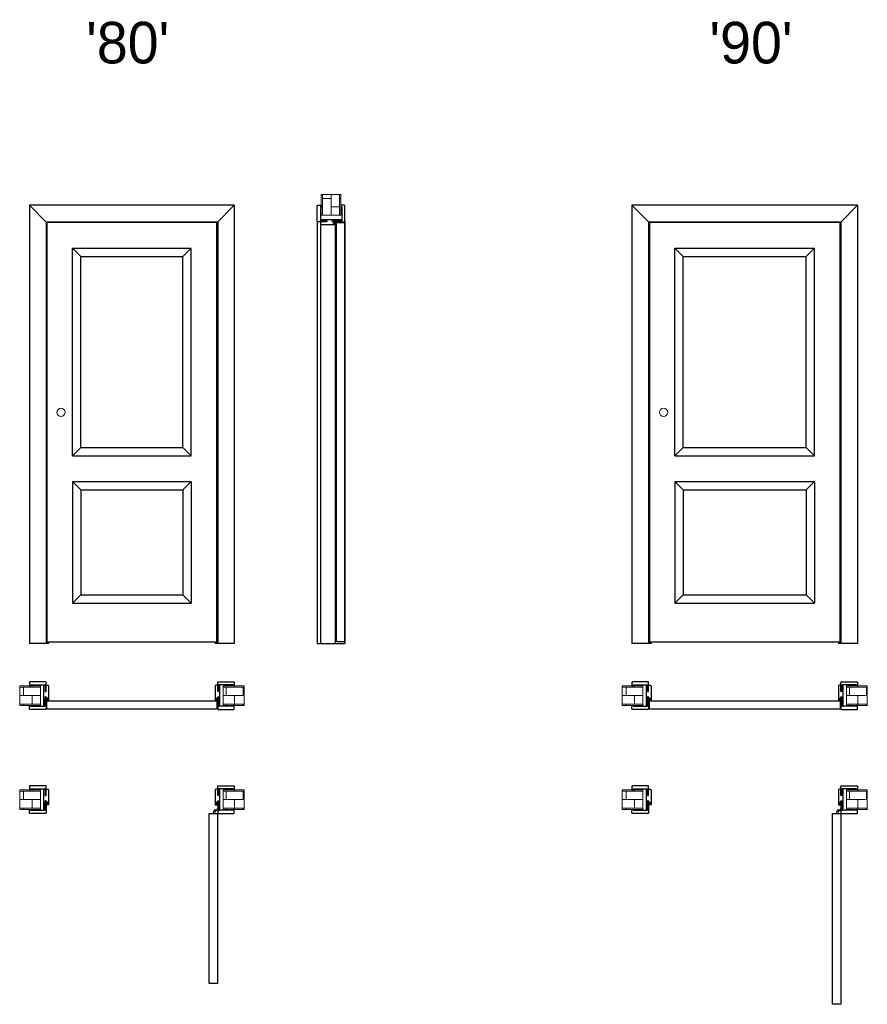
# Model space of a CAD drawing. Header units: millimetres. Extents: x -7516 to 7025, y -7461 to 3001.
# Tile 6 of 7: x -540 to 3540, y -1735 to 3001. Entities that reach past the tile are written whole.
import ezdxf

# ---------------------------------------------------------------- set-up
doc = ezdxf.new("R2010")
doc.units = ezdxf.units.MM
doc.header["$LTSCALE"] = 0.5
for name, color, linetype, lineweight in [('cienka', 7, 'Continuous', 13), ('główna', 7, 'Continuous', 25), ('wymiary', 7, 'Continuous', 13)]:
    doc.layers.add(name, color=color, linetype=linetype, lineweight=lineweight)
doc.styles.get("Standard").update_dxf_attribs({"font": 'arial.ttf'})
pattern_1 = [(0, (-440, -250.7), (0, 40.64), []), (90, (-440, -250.7), (-40.64, 40.64), [40.64, -40.64])]
pattern_2 = [(0, (-440, -750.7), (0, 40.64), []), (90, (-440, -750.7), (-40.64, 40.64), [40.64, -40.64])]

msp = doc.modelspace()

# ---------------------------------------------------------------- hatches: boundary and pattern name
at = {"layer": 'cienka'}
h = msp.add_hatch(dxfattribs=at)
h.set_pattern_fill('AR-B816', color=256, scale=0.2, angle=90)
h.set_pattern_definition([(90, (958.7, 2060), (-40.64, 2e-15), []), (180, (958.7, 2060), (-40.64, -40.64), [40.64, -40.64])])
h.paths.add_polyline_path([(1006.2, 2160), (1006.2, 2060), (911.2, 2060), (911.2, 2160)])
h = msp.add_hatch(color=256, dxfattribs=at)
h.dxf.hatch_style = 1
h.paths.add_polyline_path([(978.4, 2021.6), (978.4, 2020.6, 0.325014), (978.6, 2020.3), (979, 2020.1), (979, 2016), (983, 2016), (983, 2017.9, -0.165166), (983.7, 2019.2, 0.233182), (984.2, 2020), (984.2, 2027.5, 0.867797), (983.5, 2027.6), (981.7, 2022.4, -0.774953), (981.1, 2022.4), (979.9, 2026.8, -0.423904), (980.7, 2027.6, 0.979906), (980.7, 2028), (980.4, 2028, 0.157892), (980, 2027.9, -0.126306), (979, 2027.5), (979, 2024), (973.2, 2024, 0.414377), (972.5, 2023.3, 0.073964), (972.5, 2023, 0.160171), (975.4, 2020.2), (975.9, 2020.7, -0.189326), (973.5, 2022.9, -1.179661), (973.8, 2023), (973.8, 2022.9), (974.4, 2022.7, -0.09385), (977.3, 2020.2), (977.7, 2020.5, -0.092298), (976.5, 2022, -0.624355), (976.8, 2022.3), (978, 2022.1, -0.359392)])
h.paths.add_polyline_path([(979.9, 2023.6), (979.4, 2026.3), (980.6, 2022.2, 0.775078), (982.3, 2022.2), (983.1, 2024.4, 0.065722), (983.6, 2026.5, -1.252378), (983.9, 2026.4, 0.127045), (983.5, 2025), (983.5, 2020, -0.177048), (983.4, 2019.6, 0.075328), (982.5, 2018.6, -0.688866), (982.1, 2018.5, 0.132303), (981.8, 2019), (979.9, 2020.9)], flags=16)
h.paths.add_polyline_path([(979.9, 2020.1), (982.2, 2017.8), (982.2, 2016.8), (979.9, 2016.8)], flags=16)
h = msp.add_hatch(dxfattribs=at)
h.set_pattern_fill('AR-B816', color=256, scale=0.2)
h.set_pattern_definition(pattern_1)
h.paths.add_polyline_path([(-540, -298.2), (-440, -298.2), (-440, -203.2), (-540, -203.2)])
h = msp.add_hatch(dxfattribs=at)
h.set_pattern_fill('AR-B816', color=256, scale=0.2)
h.set_pattern_definition(pattern_1)
h.paths.add_polyline_path([(540, -298.2), (440, -298.2), (440, -203.2), (540, -203.2)])
h = msp.add_hatch(dxfattribs=at)
h.set_pattern_fill('AR-B816', color=256, scale=0.2)
h.set_pattern_definition([(0, (2460, -250.7), (0, 40.64), []), (90, (2460, -250.7), (-40.64, 40.64), [40.64, -40.64])])
h.paths.add_polyline_path([(2360, -298.2), (2460, -298.2), (2460, -203.2), (2360, -203.2)])
h = msp.add_hatch(dxfattribs=at)
h.set_pattern_fill('AR-B816', color=256, scale=0.2)
h.set_pattern_definition([(0, (2560, -250.7), (0, 40.64), []), (90, (2560, -250.7), (-40.64, 40.64), [40.64, -40.64])])
h.paths.add_polyline_path([(3540, -298.2), (3440, -298.2), (3440, -203.2), (3540, -203.2)])
h = msp.add_hatch(color=256, dxfattribs=at)
h.dxf.hatch_style = 1
h.paths.add_polyline_path([(-407.3, -268.8), (-407.1, -270, 1.393865), (-405.8, -270.5, -0.60272), (-405.3, -270.6), (-405.1, -271), (-401, -271), (-401, -275), (-402.9, -275, 0.165166), (-404.2, -275.7, -0.233182), (-405, -276.2), (-412.5, -276.2, -0.83504), (-412.6, -275.5), (-407.3, -273.7, 0.745218), (-407.4, -273.1), (-411.8, -271.9, 0.419418), (-412.6, -272.7, -1.009485), (-413, -272.7), (-413, -272.2, 0.150738), (-412.5, -271), (-409, -271), (-409, -265.3, -0.630775), (-407.8, -264.6, -0.151937), (-405.2, -267.4), (-405.7, -267.9, 0.188799), (-407.9, -265.5), (-407.7, -266.4, 0.09385), (-405.2, -269.3), (-405.5, -269.7, 0.092299), (-407, -268.5, 0.624925)])
h.paths.add_polyline_path([(-405.9, -271.9), (-404, -273.8, 0.112212), (-403.6, -274.1, -0.864372), (-403.6, -274.5, 0.067165), (-404.5, -275.3, -0.238784), (-405, -275.5), (-410, -275.5, 0.127045), (-411.4, -275.9, -1.252378), (-411.5, -275.6, 0.07005), (-409.3, -275.1), (-407.1, -274.3, 0.808837), (-407.4, -272.6), (-407.6, -272.5), (-411.2, -271.4), (-408.6, -271.9)], flags=16)
h.paths.add_polyline_path([(-405.1, -271.9), (-401.8, -271.9), (-401.8, -274.2), (-402.8, -274.2)], flags=16)
h = msp.add_hatch(color=256, dxfattribs=at)
h.dxf.hatch_style = 1
h.paths.add_polyline_path([(406.6, -270.4), (405.5, -270.4, 0.325014), (405.3, -270.6), (405.1, -271), (401, -271), (401, -275), (402.9, -275, -0.165166), (404.2, -275.7, 0.233182), (405, -276.2), (412.5, -276.2, 0.867797), (412.6, -275.5), (407.4, -273.7, -0.733325), (407.3, -273.2), (411.8, -271.9, -0.423904), (412.6, -272.7, 0.979906), (413, -272.7), (413, -272.4, 0.157892), (412.9, -272, -0.126306), (412.5, -271), (409, -271), (409, -265.2, 0.414377), (408.2, -264.5, 0.073964), (408, -264.5, 0.160171), (405.2, -267.4), (405.7, -267.9, -0.189326), (407.9, -265.5, -1.179661), (408, -265.8), (407.9, -265.8), (407.7, -266.4, -0.09385), (405.2, -269.3), (405.5, -269.7, -0.092298), (407, -268.5, -0.624355), (407.3, -268.8), (407.1, -270, -0.359392)])
h.paths.add_polyline_path([(408.6, -271.9), (411.2, -271.4), (407.2, -272.6, 0.775078), (407.2, -274.3), (409.4, -275.1, 0.065722), (411.5, -275.6, -1.252378), (411.4, -275.9, 0.127045), (410, -275.5), (405, -275.5, -0.177048), (404.6, -275.4, 0.075328), (403.6, -274.5, -0.688866), (403.5, -274.1, 0.132303), (404, -273.8), (405.9, -271.9)], flags=16)
h.paths.add_polyline_path([(405.1, -271.9), (402.8, -274.2), (401.8, -274.2), (401.8, -271.9)], flags=16)
h = msp.add_hatch(color=256, dxfattribs=at)
h.dxf.hatch_style = 1
h.paths.add_polyline_path([(2492.7, -268.8), (2492.9, -270, 1.393865), (2494.2, -270.5, -0.60272), (2494.7, -270.6), (2494.9, -271), (2499, -271), (2499, -275), (2497.1, -275, 0.165166), (2495.8, -275.7, -0.233182), (2495, -276.2), (2487.5, -276.2, -0.83504), (2487.4, -275.5), (2492.7, -273.7, 0.745218), (2492.6, -273.1), (2488.2, -271.9, 0.419418), (2487.4, -272.7, -1.009485), (2487, -272.7), (2487, -272.2, 0.150738), (2487.5, -271), (2491, -271), (2491, -265.3, -0.630775), (2492.2, -264.6, -0.151937), (2494.8, -267.4), (2494.3, -267.9, 0.188799), (2492.1, -265.5), (2492.3, -266.4, 0.09385), (2494.8, -269.3), (2494.5, -269.7, 0.092299), (2493, -268.5, 0.624925)])
h.paths.add_polyline_path([(2494.1, -271.9), (2496, -273.8, 0.112212), (2496.4, -274.1, -0.864372), (2496.4, -274.5, 0.067165), (2495.5, -275.3, -0.238784), (2495, -275.5), (2490, -275.5, 0.127045), (2488.6, -275.9, -1.252378), (2488.5, -275.6, 0.07005), (2490.7, -275.1), (2492.9, -274.3, 0.808837), (2492.6, -272.6), (2492.4, -272.5), (2488.8, -271.4), (2491.4, -271.9)], flags=16)
h.paths.add_polyline_path([(2494.9, -271.9), (2498.2, -271.9), (2498.2, -274.2), (2497.2, -274.2)], flags=16)
h = msp.add_hatch(color=256, dxfattribs=at)
h.dxf.hatch_style = 1
h.paths.add_polyline_path([(3406.6, -270.4), (3405.5, -270.4, 0.325014), (3405.3, -270.6), (3405.1, -271), (3401, -271), (3401, -275), (3402.9, -275, -0.165166), (3404.2, -275.7, 0.233182), (3405, -276.2), (3412.5, -276.2, 0.867797), (3412.6, -275.5), (3407.4, -273.7, -0.733325), (3407.3, -273.2), (3411.8, -271.9, -0.423904), (3412.6, -272.7, 0.979906), (3413, -272.7), (3413, -272.4, 0.157892), (3412.9, -272, -0.126306), (3412.5, -271), (3409, -271), (3409, -265.2, 0.414377), (3408.2, -264.5, 0.073964), (3408, -264.5, 0.160171), (3405.2, -267.4), (3405.7, -267.9, -0.189326), (3407.9, -265.5, -1.179661), (3408, -265.8), (3407.9, -265.8), (3407.7, -266.4, -0.09385), (3405.2, -269.3), (3405.5, -269.7, -0.092298), (3407, -268.5, -0.624355), (3407.3, -268.8), (3407.1, -270, -0.359392)])
h.paths.add_polyline_path([(3408.6, -271.9), (3411.2, -271.4), (3407.2, -272.6, 0.775078), (3407.2, -274.3), (3409.4, -275.1, 0.065722), (3411.5, -275.6, -1.252378), (3411.4, -275.9, 0.127045), (3410, -275.5), (3405, -275.5, -0.177048), (3404.6, -275.4, 0.075328), (3403.6, -274.5, -0.688866), (3403.5, -274.1, 0.132303), (3404, -273.8), (3405.9, -271.9)], flags=16)
h.paths.add_polyline_path([(3405.1, -271.9), (3402.8, -274.2), (3401.8, -274.2), (3401.8, -271.9)], flags=16)
h = msp.add_hatch(dxfattribs=at)
h.set_pattern_fill('AR-B816', color=256, scale=0.2)
h.set_pattern_definition(pattern_2)
h.paths.add_polyline_path([(-540, -798.2), (-440, -798.2), (-440, -703.2), (-540, -703.2)])
h = msp.add_hatch(dxfattribs=at)
h.set_pattern_fill('AR-B816', color=256, scale=0.2)
h.set_pattern_definition(pattern_2)
h.paths.add_polyline_path([(540, -798.2), (440, -798.2), (440, -703.2), (540, -703.2)])
h = msp.add_hatch(dxfattribs=at)
h.set_pattern_fill('AR-B816', color=256, scale=0.2)
h.set_pattern_definition([(0, (2460, -750.7), (0, 40.64), []), (90, (2460, -750.7), (-40.64, 40.64), [40.64, -40.64])])
h.paths.add_polyline_path([(2360, -798.2), (2460, -798.2), (2460, -703.2), (2360, -703.2)])
h = msp.add_hatch(dxfattribs=at)
h.set_pattern_fill('AR-B816', color=256, scale=0.2)
h.set_pattern_definition([(0, (2560, -750.7), (0, 40.64), []), (90, (2560, -750.7), (-40.64, 40.64), [40.64, -40.64])])
h.paths.add_polyline_path([(3540, -798.2), (3440, -798.2), (3440, -703.2), (3540, -703.2)])
h = msp.add_hatch(color=256, dxfattribs=at)
h.dxf.hatch_style = 1
h.paths.add_polyline_path([(-407.3, -768.8), (-407.1, -770, 1.393865), (-405.8, -770.5, -0.60272), (-405.3, -770.6), (-405.1, -771), (-401, -771), (-401, -775), (-402.9, -775, 0.165166), (-404.2, -775.7, -0.233182), (-405, -776.2), (-412.5, -776.2, -0.83504), (-412.6, -775.5), (-407.3, -773.7, 0.745218), (-407.4, -773.1), (-411.8, -771.9, 0.419418), (-412.6, -772.7, -1.009485), (-413, -772.7), (-413, -772.2, 0.150738), (-412.5, -771), (-409, -771), (-409, -765.3, -0.630775), (-407.8, -764.6, -0.151937), (-405.2, -767.4), (-405.7, -767.9, 0.188799), (-407.9, -765.5), (-407.7, -766.4, 0.09385), (-405.2, -769.3), (-405.5, -769.7, 0.092299), (-407, -768.5, 0.624925)])
h.paths.add_polyline_path([(-405.9, -771.9), (-404, -773.8, 0.112212), (-403.6, -774.1, -0.864372), (-403.6, -774.5, 0.067165), (-404.5, -775.3, -0.238784), (-405, -775.5), (-410, -775.5, 0.127045), (-411.4, -775.9, -1.252378), (-411.5, -775.6, 0.07005), (-409.3, -775.1), (-407.1, -774.3, 0.808837), (-407.4, -772.6), (-407.6, -772.5), (-411.2, -771.4), (-408.6, -771.9)], flags=16)
h.paths.add_polyline_path([(-405.1, -771.9), (-401.8, -771.9), (-401.8, -774.2), (-402.8, -774.2)], flags=16)
h = msp.add_hatch(color=256, dxfattribs=at)
h.dxf.hatch_style = 1
h.paths.add_polyline_path([(406.6, -770.4), (405.5, -770.4, 0.325014), (405.3, -770.6), (405.1, -771), (401, -771), (401, -775), (402.9, -775, -0.165166), (404.2, -775.7, 0.233182), (405, -776.2), (412.5, -776.2, 0.867797), (412.6, -775.5), (407.4, -773.7, -0.733325), (407.3, -773.2), (411.8, -771.9, -0.423904), (412.6, -772.7, 0.979906), (413, -772.7), (413, -772.4, 0.157892), (412.9, -772, -0.126306), (412.5, -771), (409, -771), (409, -765.2, 0.414377), (408.2, -764.5, 0.073964), (408, -764.5, 0.160171), (405.2, -767.4), (405.7, -767.9, -0.189326), (407.9, -765.5, -1.179661), (408, -765.8), (407.9, -765.8), (407.7, -766.4, -0.09385), (405.2, -769.3), (405.5, -769.7, -0.092298), (407, -768.5, -0.624355), (407.3, -768.8), (407.1, -770, -0.359392)])
h.paths.add_polyline_path([(408.6, -771.9), (411.2, -771.4), (407.2, -772.6, 0.775078), (407.2, -774.3), (409.4, -775.1, 0.065722), (411.5, -775.6, -1.252378), (411.4, -775.9, 0.127045), (410, -775.5), (405, -775.5, -0.177048), (404.6, -775.4, 0.075328), (403.6, -774.5, -0.688866), (403.5, -774.1, 0.132303), (404, -773.8), (405.9, -771.9)], flags=16)
h.paths.add_polyline_path([(405.1, -771.9), (402.8, -774.2), (401.8, -774.2), (401.8, -771.9)], flags=16)
h = msp.add_hatch(color=256, dxfattribs=at)
h.dxf.hatch_style = 1
h.paths.add_polyline_path([(2492.7, -768.8), (2492.9, -770, 1.393865), (2494.2, -770.5, -0.60272), (2494.7, -770.6), (2494.9, -771), (2499, -771), (2499, -775), (2497.1, -775, 0.165166), (2495.8, -775.7, -0.233182), (2495, -776.2), (2487.5, -776.2, -0.83504), (2487.4, -775.5), (2492.7, -773.7, 0.745218), (2492.6, -773.1), (2488.2, -771.9, 0.419418), (2487.4, -772.7, -1.009485), (2487, -772.7), (2487, -772.2, 0.150738), (2487.5, -771), (2491, -771), (2491, -765.3, -0.630775), (2492.2, -764.6, -0.151937), (2494.8, -767.4), (2494.3, -767.9, 0.188799), (2492.1, -765.5), (2492.3, -766.4, 0.09385), (2494.8, -769.3), (2494.5, -769.7, 0.092299), (2493, -768.5, 0.624925)])
h.paths.add_polyline_path([(2494.1, -771.9), (2496, -773.8, 0.112212), (2496.4, -774.1, -0.864372), (2496.4, -774.5, 0.067165), (2495.5, -775.3, -0.238784), (2495, -775.5), (2490, -775.5, 0.127045), (2488.6, -775.9, -1.252378), (2488.5, -775.6, 0.07005), (2490.7, -775.1), (2492.9, -774.3, 0.808837), (2492.6, -772.6), (2492.4, -772.5), (2488.8, -771.4), (2491.4, -771.9)], flags=16)
h.paths.add_polyline_path([(2494.9, -771.9), (2498.2, -771.9), (2498.2, -774.2), (2497.2, -774.2)], flags=16)
h = msp.add_hatch(color=256, dxfattribs=at)
h.dxf.hatch_style = 1
h.paths.add_polyline_path([(3406.6, -770.4), (3405.5, -770.4, 0.325014), (3405.3, -770.6), (3405.1, -771), (3401, -771), (3401, -775), (3402.9, -775, -0.165166), (3404.2, -775.7, 0.233182), (3405, -776.2), (3412.5, -776.2, 0.867797), (3412.6, -775.5), (3407.4, -773.7, -0.733325), (3407.3, -773.2), (3411.8, -771.9, -0.423904), (3412.6, -772.7, 0.979906), (3413, -772.7), (3413, -772.4, 0.157892), (3412.9, -772, -0.126306), (3412.5, -771), (3409, -771), (3409, -765.2, 0.414377), (3408.2, -764.5, 0.073964), (3408, -764.5, 0.160171), (3405.2, -767.4), (3405.7, -767.9, -0.189326), (3407.9, -765.5, -1.179661), (3408, -765.8), (3407.9, -765.8), (3407.7, -766.4, -0.09385), (3405.2, -769.3), (3405.5, -769.7, -0.092298), (3407, -768.5, -0.624355), (3407.3, -768.8), (3407.1, -770, -0.359392)])
h.paths.add_polyline_path([(3408.6, -771.9), (3411.2, -771.4), (3407.2, -772.6, 0.775078), (3407.2, -774.3), (3409.4, -775.1, 0.065722), (3411.5, -775.6, -1.252378), (3411.4, -775.9, 0.127045), (3410, -775.5), (3405, -775.5, -0.177048), (3404.6, -775.4, 0.075328), (3403.6, -774.5, -0.688866), (3403.5, -774.1, 0.132303), (3404, -773.8), (3405.9, -771.9)], flags=16)
h.paths.add_polyline_path([(3405.1, -771.9), (3402.8, -774.2), (3401.8, -774.2), (3401.8, -771.9)], flags=16)

# ---------------------------------------------------------------- linework, layer by layer
for points in [[(979, 2027.5), (979, 2024), (973.2, 2024, 0.414377), (972.5, 2023.3, 0.073964), (972.5, 2023, 0.160171), (975.4, 2020.2), (975.9, 2020.7, -0.189326), (973.5, 2022.9, -1.179661), (973.8, 2023), (973.8, 2022.9), (974.4, 2022.7, -0.09385), (977.3, 2020.2), (977.7, 2020.5, -0.092299), (976.5, 2022, -0.624306), (976.8, 2022.3), (978, 2022.1, -0.359392), (978.4, 2021.6), (978.4, 2020.6, 0.324495), (978.6, 2020.3), (979, 2020.1), (979, 2016), (983, 2016), (983, 2017.9, -0.165166), (983.7, 2019.2, 0.233182), (984.2, 2020), (984.2, 2027.5, 0.867797), (983.5, 2027.6), (981.7, 2022.4, -0.774953), (981.1, 2022.4), (979.9, 2026.8, -0.423904), (980.7, 2027.6, 0.979527), (980.7, 2028), (980.4, 2028, 0.157892), (980, 2027.9, -0.126306), (979, 2027.5)], [(979.4, 2026.3), (979.9, 2023.6), (979.9, 2020.9), (981.8, 2019, -0.132303), (982.1, 2018.5, 0.688866), (982.5, 2018.6, -0.077159), (982.5, 2018.6, -0.075328), (983.4, 2019.6, 0.176759), (983.5, 2020), (983.5, 2025, -0.127045), (983.9, 2026.4, 1.225279), (983.6, 2026.5, -0.065963), (983.1, 2024.4), (982.3, 2022.2, -0.775078), (980.6, 2022.2)], [(-412.5, -271), (-409, -271), (-409, -265.2, -0.414377), (-408.2, -264.5, -0.073964), (-408, -264.5, -0.160171), (-405.2, -267.4), (-405.7, -267.9, 0.189326), (-407.9, -265.5, 1.179661), (-408, -265.8), (-407.9, -265.8), (-407.7, -266.4, 0.09385), (-405.2, -269.3), (-405.5, -269.7, 0.092299), (-407, -268.5, 0.624306), (-407.3, -268.8), (-407.1, -270, 0.359392), (-406.6, -270.4), (-405.5, -270.4, -0.324495), (-405.3, -270.6), (-405.1, -271), (-401, -271), (-401, -275), (-402.9, -275, 0.165166), (-404.2, -275.7, -0.233182), (-405, -276.2), (-412.5, -276.2, -0.867797), (-412.6, -275.5), (-407.4, -273.7, 0.774953), (-407.4, -273.1), (-411.8, -271.9, 0.423904), (-412.6, -272.7, -0.979527), (-413, -272.7), (-413, -272.4, -0.157892), (-412.9, -272, 0.126306), (-412.5, -271)], [(-411.2, -271.4), (-408.6, -271.9), (-405.9, -271.9), (-404, -273.8, 0.132303), (-403.5, -274.1, -0.688866), (-403.6, -274.5, 0.077159), (-403.6, -274.5, 0.075328), (-404.6, -275.4, -0.176759), (-405, -275.5), (-410, -275.5, 0.127045), (-411.4, -275.9, -1.225279), (-411.5, -275.6, 0.065963), (-409.4, -275.1), (-407.2, -274.3, 0.775078), (-407.2, -272.6)], [(412.5, -271), (409, -271), (409, -265.2, 0.414377), (408.2, -264.5, 0.073964), (408, -264.5, 0.160171), (405.2, -267.4), (405.7, -267.9, -0.189326), (407.9, -265.5, -1.179661), (408, -265.8), (407.9, -265.8), (407.7, -266.4, -0.09385), (405.2, -269.3), (405.5, -269.7, -0.092299), (407, -268.5, -0.624306), (407.3, -268.8), (407.1, -270, -0.359392), (406.6, -270.4), (405.5, -270.4, 0.324495), (405.3, -270.6), (405.1, -271), (401, -271), (401, -275), (402.9, -275, -0.165166), (404.2, -275.7, 0.233182), (405, -276.2), (412.5, -276.2, 0.867797), (412.6, -275.5), (407.4, -273.7, -0.774953), (407.4, -273.1), (411.8, -271.9, -0.423904), (412.6, -272.7, 0.979527), (413, -272.7), (413, -272.4, 0.157892), (412.9, -272, -0.126306), (412.5, -271)], [(411.2, -271.4), (408.6, -271.9), (405.9, -271.9), (404, -273.8, -0.132303), (403.5, -274.1, 0.688866), (403.6, -274.5, -0.077159), (403.6, -274.5, -0.075328), (404.6, -275.4, 0.176759), (405, -275.5), (410, -275.5, -0.127045), (411.4, -275.9, 1.225279), (411.5, -275.6, -0.065963), (409.4, -275.1), (407.2, -274.3, -0.775078), (407.2, -272.6)], [(2487.5, -271), (2491, -271), (2491, -265.2, -0.414377), (2491.8, -264.5, -0.073964), (2492, -264.5, -0.160171), (2494.8, -267.4), (2494.3, -267.9, 0.189326), (2492.1, -265.5, 1.179661), (2492, -265.8), (2492.1, -265.8), (2492.3, -266.4, 0.09385), (2494.8, -269.3), (2494.5, -269.7, 0.092299), (2493, -268.5, 0.624306), (2492.7, -268.8), (2492.9, -270, 0.359392), (2493.4, -270.4), (2494.5, -270.4, -0.324495), (2494.7, -270.6), (2494.9, -271), (2499, -271), (2499, -275), (2497.1, -275, 0.165166), (2495.8, -275.7, -0.233182), (2495, -276.2), (2487.5, -276.2, -0.867797), (2487.4, -275.5), (2492.6, -273.7, 0.774953), (2492.6, -273.1), (2488.2, -271.9, 0.423904), (2487.4, -272.7, -0.979527), (2487, -272.7), (2487, -272.4, -0.157892), (2487.1, -272, 0.126306), (2487.5, -271)], [(2488.8, -271.4), (2491.4, -271.9), (2494.1, -271.9), (2496, -273.8, 0.132303), (2496.5, -274.1, -0.688866), (2496.4, -274.5, 0.077159), (2496.4, -274.5, 0.075328), (2495.4, -275.4, -0.176759), (2495, -275.5), (2490, -275.5, 0.127045), (2488.6, -275.9, -1.225279), (2488.5, -275.6, 0.065963), (2490.6, -275.1), (2492.8, -274.3, 0.775078), (2492.8, -272.6)], [(3412.5, -271), (3409, -271), (3409, -265.2, 0.414377), (3408.2, -264.5, 0.073964), (3408, -264.5, 0.160171), (3405.2, -267.4), (3405.7, -267.9, -0.189326), (3407.9, -265.5, -1.179661), (3408, -265.8), (3407.9, -265.8), (3407.7, -266.4, -0.09385), (3405.2, -269.3), (3405.5, -269.7, -0.092299), (3407, -268.5, -0.624306), (3407.3, -268.8), (3407.1, -270, -0.359392), (3406.6, -270.4), (3405.5, -270.4, 0.324495), (3405.3, -270.6), (3405.1, -271), (3401, -271), (3401, -275), (3402.9, -275, -0.165166), (3404.2, -275.7, 0.233182), (3405, -276.2), (3412.5, -276.2, 0.867797), (3412.6, -275.5), (3407.4, -273.7, -0.774953), (3407.4, -273.1), (3411.8, -271.9, -0.423904), (3412.6, -272.7, 0.979527), (3413, -272.7), (3413, -272.4, 0.157892), (3412.9, -272, -0.126306), (3412.5, -271)], [(3411.2, -271.4), (3408.6, -271.9), (3405.9, -271.9), (3404, -273.8, -0.132303), (3403.5, -274.1, 0.688866), (3403.6, -274.5, -0.077159), (3403.6, -274.5, -0.075328), (3404.6, -275.4, 0.176759), (3405, -275.5), (3410, -275.5, -0.127045), (3411.4, -275.9, 1.225279), (3411.5, -275.6, -0.065963), (3409.4, -275.1), (3407.2, -274.3, -0.775078), (3407.2, -272.6)], [(-412.5, -771), (-409, -771), (-409, -765.2, -0.414377), (-408.2, -764.5, -0.073964), (-408, -764.5, -0.160171), (-405.2, -767.4), (-405.7, -767.9, 0.189326), (-407.9, -765.5, 1.179661), (-408, -765.8), (-407.9, -765.8), (-407.7, -766.4, 0.09385), (-405.2, -769.3), (-405.5, -769.7, 0.092299), (-407, -768.5, 0.624306), (-407.3, -768.8), (-407.1, -770, 0.359392), (-406.6, -770.4), (-405.5, -770.4, -0.324495), (-405.3, -770.6), (-405.1, -771), (-401, -771), (-401, -775), (-402.9, -775, 0.165166), (-404.2, -775.7, -0.233182), (-405, -776.2), (-412.5, -776.2, -0.867797), (-412.6, -775.5), (-407.4, -773.7, 0.774953), (-407.4, -773.1), (-411.8, -771.9, 0.423904), (-412.6, -772.7, -0.979527), (-413, -772.7), (-413, -772.4, -0.157892), (-412.9, -772, 0.126306), (-412.5, -771)], [(-411.2, -771.4), (-408.6, -771.9), (-405.9, -771.9), (-404, -773.8, 0.132303), (-403.5, -774.1, -0.688866), (-403.6, -774.5, 0.077159), (-403.6, -774.5, 0.075328), (-404.6, -775.4, -0.176759), (-405, -775.5), (-410, -775.5, 0.127045), (-411.4, -775.9, -1.225279), (-411.5, -775.6, 0.065963), (-409.4, -775.1), (-407.2, -774.3, 0.775078), (-407.2, -772.6)], [(412.5, -771), (409, -771), (409, -765.2, 0.414377), (408.2, -764.5, 0.073964), (408, -764.5, 0.160171), (405.2, -767.4), (405.7, -767.9, -0.189326), (407.9, -765.5, -1.179661), (408, -765.8), (407.9, -765.8), (407.7, -766.4, -0.09385), (405.2, -769.3), (405.5, -769.7, -0.092299), (407, -768.5, -0.624306), (407.3, -768.8), (407.1, -770, -0.359392), (406.6, -770.4), (405.5, -770.4, 0.324495), (405.3, -770.6), (405.1, -771), (401, -771), (401, -775), (402.9, -775, -0.165166), (404.2, -775.7, 0.233182), (405, -776.2), (412.5, -776.2, 0.867797), (412.6, -775.5), (407.4, -773.7, -0.774953), (407.4, -773.1), (411.8, -771.9, -0.423904), (412.6, -772.7, 0.979527), (413, -772.7), (413, -772.4, 0.157892), (412.9, -772, -0.126306), (412.5, -771)], [(411.2, -771.4), (408.6, -771.9), (405.9, -771.9), (404, -773.8, -0.132303), (403.5, -774.1, 0.688866), (403.6, -774.5, -0.077159), (403.6, -774.5, -0.075328), (404.6, -775.4, 0.176759), (405, -775.5), (410, -775.5, -0.127045), (411.4, -775.9, 1.225279), (411.5, -775.6, -0.065963), (409.4, -775.1), (407.2, -774.3, -0.775078), (407.2, -772.6)], [(2487.5, -771), (2491, -771), (2491, -765.2, -0.414377), (2491.8, -764.5, -0.073964), (2492, -764.5, -0.160171), (2494.8, -767.4), (2494.3, -767.9, 0.189326), (2492.1, -765.5, 1.179661), (2492, -765.8), (2492.1, -765.8), (2492.3, -766.4, 0.09385), (2494.8, -769.3), (2494.5, -769.7, 0.092299), (2493, -768.5, 0.624306), (2492.7, -768.8), (2492.9, -770, 0.359392), (2493.4, -770.4), (2494.5, -770.4, -0.324495), (2494.7, -770.6), (2494.9, -771), (2499, -771), (2499, -775), (2497.1, -775, 0.165166), (2495.8, -775.7, -0.233182), (2495, -776.2), (2487.5, -776.2, -0.867797), (2487.4, -775.5), (2492.6, -773.7, 0.774953), (2492.6, -773.1), (2488.2, -771.9, 0.423904), (2487.4, -772.7, -0.979527), (2487, -772.7), (2487, -772.4, -0.157892), (2487.1, -772, 0.126306), (2487.5, -771)], [(2488.8, -771.4), (2491.4, -771.9), (2494.1, -771.9), (2496, -773.8, 0.132303), (2496.5, -774.1, -0.688866), (2496.4, -774.5, 0.077159), (2496.4, -774.5, 0.075328), (2495.4, -775.4, -0.176759), (2495, -775.5), (2490, -775.5, 0.127045), (2488.6, -775.9, -1.225279), (2488.5, -775.6, 0.065963), (2490.6, -775.1), (2492.8, -774.3, 0.775078), (2492.8, -772.6)], [(3412.5, -771), (3409, -771), (3409, -765.2, 0.414377), (3408.2, -764.5, 0.073964), (3408, -764.5, 0.160171), (3405.2, -767.4), (3405.7, -767.9, -0.189326), (3407.9, -765.5, -1.179661), (3408, -765.8), (3407.9, -765.8), (3407.7, -766.4, -0.09385), (3405.2, -769.3), (3405.5, -769.7, -0.092299), (3407, -768.5, -0.624306), (3407.3, -768.8), (3407.1, -770, -0.359392), (3406.6, -770.4), (3405.5, -770.4, 0.324495), (3405.3, -770.6), (3405.1, -771), (3401, -771), (3401, -775), (3402.9, -775, -0.165166), (3404.2, -775.7, 0.233182), (3405, -776.2), (3412.5, -776.2, 0.867797), (3412.6, -775.5), (3407.4, -773.7, -0.774953), (3407.4, -773.1), (3411.8, -771.9, -0.423904), (3412.6, -772.7, 0.979527), (3413, -772.7), (3413, -772.4, 0.157892), (3412.9, -772, -0.126306), (3412.5, -771)], [(3411.2, -771.4), (3408.6, -771.9), (3405.9, -771.9), (3404, -773.8, -0.132303), (3403.5, -774.1, 0.688866), (3403.6, -774.5, -0.077159), (3403.6, -774.5, -0.075328), (3404.6, -775.4, 0.176759), (3405, -775.5), (3410, -775.5, -0.127045), (3411.4, -775.9, 1.225279), (3411.5, -775.6, -0.065963), (3409.4, -775.1), (3407.2, -774.3, -0.775078), (3407.2, -772.6)]]:
    msp.add_lwpolyline(points, format="xyb", close=True)
for points in [[(979.9, 2020.1), (979.9, 2016.8), (982.2, 2016.8), (982.2, 2017.8)], [(-405.1, -271.9), (-401.8, -271.9), (-401.8, -274.2), (-402.8, -274.2)], [(405.1, -271.9), (401.8, -271.9), (401.8, -274.2), (402.8, -274.2)], [(2494.9, -271.9), (2498.2, -271.9), (2498.2, -274.2), (2497.2, -274.2)], [(3405.1, -271.9), (3401.8, -271.9), (3401.8, -274.2), (3402.8, -274.2)], [(-405.1, -771.9), (-401.8, -771.9), (-401.8, -774.2), (-402.8, -774.2)], [(405.1, -771.9), (401.8, -771.9), (401.8, -774.2), (402.8, -774.2)], [(2494.9, -771.9), (2498.2, -771.9), (2498.2, -774.2), (2497.2, -774.2)], [(3405.1, -771.9), (3401.8, -771.9), (3401.8, -774.2), (3402.8, -774.2)]]:
    msp.add_lwpolyline(points, close=True)
for points in [[(1006.2, 2160), (1006.2, 2060), (911.2, 2060), (911.2, 2160)], [(-540, -298.2), (-440, -298.2), (-440, -203.2), (-540, -203.2)], [(540, -298.2), (440, -298.2), (440, -203.2), (540, -203.2)], [(2360, -298.2), (2460, -298.2), (2460, -203.2), (2360, -203.2)], [(3540, -298.2), (3440, -298.2), (3440, -203.2), (3540, -203.2)], [(-540, -798.2), (-440, -798.2), (-440, -703.2), (-540, -703.2)], [(540, -798.2), (440, -798.2), (440, -703.2), (540, -703.2)], [(2360, -798.2), (2460, -798.2), (2460, -703.2), (2360, -703.2)], [(3540, -798.2), (3440, -798.2), (3440, -703.2), (3540, -703.2)]]:
    msp.add_lwpolyline(points, close=True, dxfattribs=at)
for points in [[(389.4, -817.2), (395.7, -802.2)], [(3389.4, -817.2), (3395.7, -802.2)]]:
    msp.add_lwpolyline(points, dxfattribs=at)
for points in [[(413, -793.6), (398.1, -799.8, 0.235469), (395.5, -802.9), (393.1, -812.2, 0.198912), (393.8, -816.7), (394.1, -817.2)], [(402.2, -817.2), (400.3, -815.8, -0.300966), (399.3, -813.2), (400.4, -809, -0.26513), (401.1, -808.3, 0.291127), (404.3, -804.7, -0.201318), (404.7, -804), (413, -798)], [(413, -806.3), (411.6, -804.4, 0.300966), (409, -803.5), (404.8, -804.6, 0.26513), (404.1, -805.3)], [(3413, -793.6), (3398.1, -799.8, 0.235469), (3395.5, -802.9), (3393.1, -812.2, 0.198912), (3393.8, -816.7), (3394.1, -817.2)], [(3402.2, -817.2), (3400.3, -815.8, -0.300966), (3399.3, -813.2), (3400.4, -809, -0.26513), (3401.1, -808.3, 0.291127), (3404.3, -804.7, -0.201318), (3404.7, -804), (3413, -798)], [(3413, -806.3), (3411.6, -804.4, 0.300966), (3409, -803.5), (3404.8, -804.6, 0.26513), (3404.1, -805.3)]]:
    msp.add_lwpolyline(points, format="xyb", dxfattribs=at)
for centre in [(399.8, -804), (3399.8, -804)]:
    msp.add_circle(centre, 2.21, dxfattribs=at)
at = {"layer": 'główna'}
for p, q in [((-493, 2108), (-493, 0)), ((493, 2108), (-493, 2108)), ((-409, 2024), (-493, 2108)), ((493, 2108), (409, 2024)), ((493, 2108), (493, 0)), ((2407, 2108), (2407, 0)), ((3493, 2108), (2407, 2108)), ((2491, 2024), (2407, 2108)), ((3493, 2108), (3409, 2024)), ((3493, 2108), (3493, 0)), ((-413, 2028), (-413, 0)), ((-413, 2028), (413, 2028)), ((413, 2028), (413, 0)), ((892.2, 2031.2), (892.2, 0)), ((908, 2021.2), (908, 0)), ((979, 2016), (979, 0)), ((1025.2, 2031.2), (1025.2, 0)), ((2487, 2028), (2487, 0)), ((2487, 2028), (3413, 2028)), ((3413, 2028), (3413, 0)), ((-286, 903), (-286, 1902)), ((-286, 1902), (286, 1902)), ((-286, 1902), (-246, 1862)), ((286, 1902), (246, 1862)), ((286, 903), (286, 1902)), ((2614, 903), (2614, 1902)), ((2614, 1902), (3286, 1902)), ((2614, 1902), (2654, 1862)), ((3286, 1902), (3246, 1862)), ((3286, 903), (3286, 1902)), ((-246, 943), (-246, 1862)), ((-246, 1862), (246, 1862)), ((246, 943), (246, 1862)), ((2654, 943), (2654, 1862)), ((2654, 1862), (3246, 1862)), ((3246, 943), (3246, 1862)), ((-286, 903), (-246, 943)), ((-286, 903), (286, 903)), ((-246, 943), (246, 943)), ((246, 943), (286, 903)), ((2614, 903), (2654, 943)), ((2614, 903), (3286, 903)), ((2654, 943), (3246, 943)), ((3246, 943), (3286, 903)), ((-286, 780), (286, 780)), ((-286, 780), (-286, 194.9)), ((-286, 780), (-246, 740)), ((286, 780), (246, 740)), ((286, 780), (286, 194.9)), ((2614, 780), (3286, 780)), ((2614, 780), (2614, 194.9)), ((2614, 780), (2654, 740)), ((3286, 780), (3246, 740)), ((3286, 780), (3286, 194.9)), ((-246, 740), (246, 740)), ((-246, 740), (-246, 234.9)), ((246, 740), (246, 234.9)), ((2654, 740), (3246, 740)), ((2654, 740), (2654, 234.9)), ((3246, 740), (3246, 234.9)), ((-286, 194.9), (-246, 234.9)), ((-286, 194.9), (286, 194.9)), ((-246, 234.9), (246, 234.9)), ((286, 194.9), (246, 234.9)), ((2614, 194.9), (2654, 234.9)), ((2614, 194.9), (3286, 194.9)), ((2654, 234.9), (3246, 234.9)), ((3286, 194.9), (3246, 234.9)), ((-401, 8), (-401, 0)), ((401, 8), (401, 0)), ((2499, 8), (2499, 0)), ((3401, 8), (3401, 0)), ((-401, 0), (-493, 0)), ((493, 0), (401, 0)), ((892.2, 0), (1025.2, 0)), ((2499, 0), (2407, 0)), ((3493, 0), (3401, 0))]:
    msp.add_line(p, q, dxfattribs=at)
for points in [[(911.2, 2108), (911.2, 2102.8), (907.4, 2102.8), (907.4, 2032.3), (936.2, 2032.3), (936.2, 2031), (933.2, 2028), (895.4, 2028, -0.414214), (892.2, 2031.2), (892.2, 2104.8, -0.414214), (895.4, 2108)], [(1006.2, 2108), (1006.2, 2102.8), (1010, 2102.8), (1010, 2032.3), (967.2, 2032.3), (967.2, 2031), (970.2, 2028), (1022, 2028, 0.414214), (1025.2, 2031.2), (1025.2, 2104.8, 0.414214), (1022, 2108)], [(908, 2038.2), (908, 2034.7), (910.2, 2032.5), (939.2, 2032.5), (939.2, 2028), (908, 2028), (908, 2021.2, 0.414214), (913.2, 2016), (979, 2016), (979, 2020), (971, 2020), (971, 2024), (979, 2024), (979, 2028), (965, 2028), (965, 2032.5), (1008, 2032.5), (1010, 2034.5), (1010, 2038.2), (908.2, 2038.2)], [(-493, -203.2), (-487.8, -203.2), (-487.8, -199.4), (-417.3, -199.4), (-417.3, -228.2), (-416, -228.2), (-413, -225.2), (-413, -187.4, 0.414214), (-416.2, -184.2), (-489.8, -184.2, 0.414214), (-493, -187.4)], [(493, -203.2), (487.8, -203.2), (487.8, -199.4), (417.3, -199.4), (417.3, -228.2), (416, -228.2), (413, -225.2), (413, -187.4, -0.414214), (416.2, -184.2), (489.8, -184.2, -0.414214), (493, -187.4)], [(2407, -203.2), (2412.2, -203.2), (2412.2, -199.4), (2482.7, -199.4), (2482.7, -228.2), (2484, -228.2), (2487, -225.2), (2487, -187.4, 0.414214), (2483.8, -184.2), (2410.2, -184.2, 0.414214), (2407, -187.4)], [(3493, -203.2), (3487.8, -203.2), (3487.8, -199.4), (3417.3, -199.4), (3417.3, -228.2), (3416, -228.2), (3413, -225.2), (3413, -187.4, -0.414214), (3416.2, -184.2), (3489.8, -184.2, -0.414214), (3493, -187.4)], [(-423.2, -200), (-419.7, -200), (-417.5, -202.2), (-417.5, -231.2), (-413, -231.2), (-413, -200), (-406.2, -200, -0.414214), (-401, -205.2), (-401, -271), (-405, -271), (-405, -263), (-409, -263), (-409, -271), (-413, -271), (-413, -257), (-417.5, -257), (-417.5, -300), (-419.5, -302), (-423.2, -302), (-423.2, -200.2)], [(423.2, -200), (419.7, -200), (417.5, -202.2), (417.5, -231.2), (413, -231.2), (413, -200), (406.2, -200, 0.414214), (401, -205.2), (401, -271), (405, -271), (405, -263), (409, -263), (409, -271), (413, -271), (413, -257), (417.5, -257), (417.5, -300), (419.5, -302), (423.2, -302), (423.2, -200.2)], [(2476.8, -200), (2480.3, -200), (2482.5, -202.2), (2482.5, -231.2), (2487, -231.2), (2487, -200), (2493.8, -200, -0.414214), (2499, -205.2), (2499, -271), (2495, -271), (2495, -263), (2491, -263), (2491, -271), (2487, -271), (2487, -257), (2482.5, -257), (2482.5, -300), (2480.5, -302), (2476.8, -302), (2476.8, -200.2)], [(3423.2, -200), (3419.7, -200), (3417.5, -202.2), (3417.5, -231.2), (3413, -231.2), (3413, -200), (3406.2, -200, 0.414214), (3401, -205.2), (3401, -271), (3405, -271), (3405, -263), (3409, -263), (3409, -271), (3413, -271), (3413, -257), (3417.5, -257), (3417.5, -300), (3419.5, -302), (3423.2, -302), (3423.2, -200.2)], [(-493, -298.2), (-487.8, -298.2), (-487.8, -302), (-417.3, -302), (-417.3, -259.2), (-416, -259.2), (-413, -262.2), (-413, -314, -0.414214), (-416.2, -317.2), (-489.8, -317.2, -0.414214), (-493, -314)], [(493, -298.2), (487.8, -298.2), (487.8, -302), (417.3, -302), (417.3, -259.2), (416, -259.2), (413, -262.2), (413, -314, 0.414214), (416.2, -317.2), (489.8, -317.2, 0.414214), (493, -314)], [(2407, -298.2), (2412.2, -298.2), (2412.2, -302), (2482.7, -302), (2482.7, -259.2), (2484, -259.2), (2487, -262.2), (2487, -314, -0.414214), (2483.8, -317.2), (2410.2, -317.2, -0.414214), (2407, -314)], [(3493, -298.2), (3487.8, -298.2), (3487.8, -302), (3417.3, -302), (3417.3, -259.2), (3416, -259.2), (3413, -262.2), (3413, -314, 0.414214), (3416.2, -317.2), (3489.8, -317.2, 0.414214), (3493, -314)], [(-493, -703.2), (-487.8, -703.2), (-487.8, -699.4), (-417.3, -699.4), (-417.3, -728.2), (-416, -728.2), (-413, -725.2), (-413, -687.4, 0.414214), (-416.2, -684.2), (-489.8, -684.2, 0.414214), (-493, -687.4)], [(-423.2, -700), (-419.7, -700), (-417.5, -702.2), (-417.5, -731.2), (-413, -731.2), (-413, -700), (-406.2, -700, -0.414214), (-401, -705.2), (-401, -771), (-405, -771), (-405, -763), (-409, -763), (-409, -771), (-413, -771), (-413, -757), (-417.5, -757), (-417.5, -800), (-419.5, -802), (-423.2, -802), (-423.2, -700.2)], [(423.2, -700), (419.7, -700), (417.5, -702.2), (417.5, -731.2), (413, -731.2), (413, -700), (406.2, -700, 0.414214), (401, -705.2), (401, -771), (405, -771), (405, -763), (409, -763), (409, -771), (413, -771), (413, -757), (417.5, -757), (417.5, -800), (419.5, -802), (423.2, -802), (423.2, -700.2)], [(493, -703.2), (487.8, -703.2), (487.8, -699.4), (417.3, -699.4), (417.3, -728.2), (416, -728.2), (413, -725.2), (413, -687.4, -0.414214), (416.2, -684.2), (489.8, -684.2, -0.414214), (493, -687.4)], [(2407, -703.2), (2412.2, -703.2), (2412.2, -699.4), (2482.7, -699.4), (2482.7, -728.2), (2484, -728.2), (2487, -725.2), (2487, -687.4, 0.414214), (2483.8, -684.2), (2410.2, -684.2, 0.414214), (2407, -687.4)], [(2476.8, -700), (2480.3, -700), (2482.5, -702.2), (2482.5, -731.2), (2487, -731.2), (2487, -700), (2493.8, -700, -0.414214), (2499, -705.2), (2499, -771), (2495, -771), (2495, -763), (2491, -763), (2491, -771), (2487, -771), (2487, -757), (2482.5, -757), (2482.5, -800), (2480.5, -802), (2476.8, -802), (2476.8, -700.2)], [(3423.2, -700), (3419.7, -700), (3417.5, -702.2), (3417.5, -731.2), (3413, -731.2), (3413, -700), (3406.2, -700, 0.414214), (3401, -705.2), (3401, -771), (3405, -771), (3405, -763), (3409, -763), (3409, -771), (3413, -771), (3413, -757), (3417.5, -757), (3417.5, -800), (3419.5, -802), (3423.2, -802), (3423.2, -700.2)], [(3493, -703.2), (3487.8, -703.2), (3487.8, -699.4), (3417.3, -699.4), (3417.3, -728.2), (3416, -728.2), (3413, -725.2), (3413, -687.4, -0.414214), (3416.2, -684.2), (3489.8, -684.2, -0.414214), (3493, -687.4)], [(-493, -798.2), (-487.8, -798.2), (-487.8, -802), (-417.3, -802), (-417.3, -759.2), (-416, -759.2), (-413, -762.2), (-413, -814, -0.414214), (-416.2, -817.2), (-489.8, -817.2, -0.414214), (-493, -814)], [(493, -798.2), (487.8, -798.2), (487.8, -802), (417.3, -802), (417.3, -759.2), (416, -759.2), (413, -762.2), (413, -814, 0.414214), (416.2, -817.2), (489.8, -817.2, 0.414214), (493, -814)], [(2407, -798.2), (2412.2, -798.2), (2412.2, -802), (2482.7, -802), (2482.7, -759.2), (2484, -759.2), (2487, -762.2), (2487, -814, -0.414214), (2483.8, -817.2), (2410.2, -817.2, -0.414214), (2407, -814)], [(3493, -798.2), (3487.8, -798.2), (3487.8, -802), (3417.3, -802), (3417.3, -759.2), (3416, -759.2), (3413, -762.2), (3413, -814, 0.414214), (3416.2, -817.2), (3489.8, -817.2, 0.414214), (3493, -814)]]:
    msp.add_lwpolyline(points, format="xyb", close=True, dxfattribs=at)
for points in [[(-409, 8), (409, 8), (409, 2025), (-409, 2025)], [(2491, 8), (3409, 8), (3409, 2025), (2491, 2025)], [(-409, -276.2), (409, -276.2), (409, -316.2), (-409, -316.2)], [(2491, -276.2), (3409, -276.2), (3409, -316.2), (2491, -316.2)], [(371.8, -1635.2), (371.8, -817.2), (411.8, -817.2), (411.8, -1635.2)], [(3371.8, -1735.2), (3371.8, -817.2), (3411.8, -817.2), (3411.8, -1735.2)]]:
    msp.add_lwpolyline(points, close=True, dxfattribs=at)
msp.add_lwpolyline([(1024.2, 2025), (1024.2, 8), (984.2, 8), (984.2, 2025), (1024.2, 2025)], dxfattribs=at)
at = {"layer": 'wymiary', "color": 30, "true_color": 0xf26722}
msp.add_line((-401, -771), (-401, -775), dxfattribs=at)
at = {"layer": 'wymiary'}
for centre in [(-341, 1112, 0), (2559, 1112, 0)]:
    msp.add_circle(centre, 20, dxfattribs=at)

# ---------------------------------------------------------------- texts
at = {"layer": 'wymiary', "char_height": 200, "attachment_point": 1}
for s, insert in [("{\\fMontserrat|b0|i0|c0|p2;'80'}", (-219.8, 2990.2)), ("{\\fMontserrat|b0|i0|c0|p2;'90'}", (2780.2, 2990.2))]:
    msp.add_mtext_dynamic_manual_height_columns(s, width=529.029, gutter_width=10, heights=[0], dxfattribs=dict(at, insert=insert))

doc.saveas('drawing.dxf')
